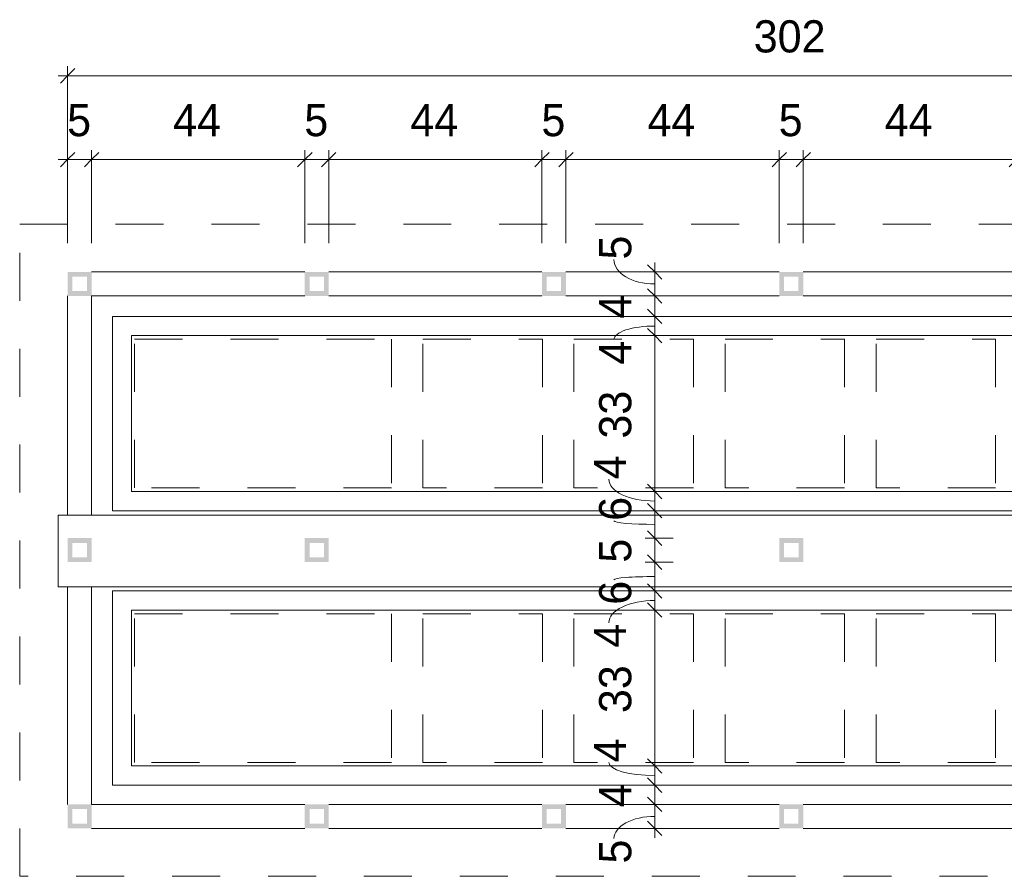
# Model space of a CAD drawing. Header units: metres. Extents: x -1.7 to 80, y -8.6 to 1.8.
# Tile 11 of 79: x 27 to 29, y -8.1 to -6.3. Entities that reach past the tile are written whole.
import ezdxf

# ---------------------------------------------------------------- set-up
doc = ezdxf.new("R2010")
doc.units = ezdxf.units.M
doc.linetypes.add('Projeção', pattern=[0.003969, 0.002381, -0.001587])
for name, color, linetype, lineweight in [('A-ANNO-DIMS', 120, 'Continuous', 9), ('A-ANNO-DIMS-20', 211, 'Continuous', 9), ('A-DETL-GENF', 92, 'Continuous', 18), ('A-FLOR-OVHD', 1, 'Projeção', 18), ('A-GENM', 13, 'Continuous', 18)]:
    doc.layers.add(name, color=color, linetype=linetype, lineweight=lineweight)
doc.styles.add('Century Gothic', font='GOTHIC.TTF', dxfattribs={"height": 0.067065})
doc.dimstyles.new('_Cotas_detalhamento_3_5_mm', dxfattribs={"dimscale": 0.3048, "dimtxt": 0.07, "dimasz": 0.098425, "dimexe": 0.065617, "dimexo": 0.19685, "dimgap": 0.098425, "dimtad": 1, "dimdec": 0, "dimlfac": 100, "dimzin": 0, "dimdsep": 46, "dimtxsty": 'Century Gothic', "dimblk1": 'OBLIQUE', "dimblk2": 'OBLIQUE', "dimsah": 1, "dimcen": 0.09, "dimdle": 0.065617, "dimazin": 0, "dimtfac": 1, "dimtdec": 4, "dimtix": 1, "dimtmove": 0, "dimatfit": 3, "dimfxl": 1, "dimtvp": 1, "dimtolj": 1, "dimtzin": 0, "dimarcsym": 2})
doc.dimstyles.new('_Cotas_detalhamento_3_5_mm_2', dxfattribs={"dimscale": 0.3048, "dimtxt": 0.07, "dimasz": 0.098425, "dimexe": 0.065617, "dimexo": 0.19685, "dimgap": 0.098425, "dimtad": 1, "dimdec": 0, "dimlfac": 100, "dimzin": 0, "dimdsep": 46, "dimtxsty": 'Century Gothic', "dimblk1": 'OBLIQUE', "dimblk2": 'OBLIQUE', "dimsah": 1, "dimcen": 0.09, "dimdle": 0.065617, "dimazin": 0, "dimtfac": 1, "dimtdec": 4, "dimtix": 1, "dimtmove": 1, "dimatfit": 3, "dimfxl": 1, "dimtvp": 1, "dimtolj": 1, "dimtzin": 0, "dimarcsym": 2})

# ---------------------------------------------------------------- blocks, each defined once
blk = doc.blocks.new('Modelos genéricos 323 - Modelos genéricos 322-1993388-Planta da estrutura superior- Frios')
at = {"layer": 'A-GENM'}
for p, q in [((-1.1849, -6.8511), (-1.1849, -7.308)), ((-1.1349, -7.308), (-1.1349, -6.8511)), ((-1.1849, -7.458), (-1.1849, -7.9111)), ((-1.1349, -7.9111), (-1.1349, -7.458))]:
    blk.add_line(p, q, dxfattribs=at)
blk = doc.blocks.new('Modelos genéricos 350 - Modelos genéricos 319-1994320-Planta da estrutura superior- Frios')
at = {"layer": 'A-GENM'}
for p, q in [((-0.6704, -6.9011), (-1.1149, -6.9011)), ((-0.1759, -6.9011), (-0.6204, -6.9011)), ((0.3188, -6.9011), (-0.1259, -6.9011)), ((0.8133, -6.9011), (0.3688, -6.9011)), ((1.3078, -6.9011), (0.8633, -6.9011)), ((1.8023, -6.9011), (1.3578, -6.9011)), ((-1.1149, -6.9511), (-0.6704, -6.9511)), ((-0.6204, -6.9511), (-0.1759, -6.9511)), ((-0.1259, -6.9511), (0.3188, -6.9511)), ((0.3688, -6.9511), (0.8133, -6.9511)), ((0.8633, -6.9511), (1.3078, -6.9511)), ((1.3578, -6.9511), (1.8023, -6.9511))]:
    blk.add_line(p, q, dxfattribs=at)
blk = doc.blocks.new('Modelos genéricos 342 - Modelos genéricos 319-1994511-Planta da estrutura superior- Frios')
at = {"layer": 'A-GENM'}
for p, q in [((-0.6704, -6.9011), (-1.1149, -6.9011)), ((-0.1759, -6.9011), (-0.6204, -6.9011)), ((0.3188, -6.9011), (-0.1259, -6.9011)), ((0.8133, -6.9011), (0.3688, -6.9011)), ((1.3078, -6.9011), (0.8633, -6.9011)), ((1.803, -6.9011), (1.3578, -6.9011)), ((-1.1149, -6.9511), (-0.6704, -6.9511)), ((-0.6204, -6.9511), (-0.1759, -6.9511)), ((-0.1259, -6.9511), (0.3188, -6.9511)), ((0.3688, -6.9511), (0.8133, -6.9511)), ((0.8633, -6.9511), (1.3078, -6.9511)), ((1.3578, -6.9511), (1.803, -6.9511))]:
    blk.add_line(p, q, dxfattribs=at)
blk = doc.blocks.new('Modelos genéricos 403 - Modelos genéricos 403-2002810-Planta da estrutura superior- Frios')
at = {"layer": 'A-GENM'}
for p, q in [((1.763, -6.8938), (-1.0717, -6.8938)), ((-1.0717, -6.8938), (-1.0717, -7.2988)), ((1.763, -7.2988), (1.763, -6.8938)), ((-1.0317, -7.2588), (-1.0317, -6.9338)), ((-1.0317, -6.9338), (1.723, -6.9338)), ((1.723, -6.9338), (1.723, -7.2588)), ((1.723, -7.2588), (-1.0317, -7.2588)), ((-1.0717, -7.2988), (1.763, -7.2988))]:
    blk.add_line(p, q, dxfattribs=at)
blk = doc.blocks.new('Modelos genéricos 404 - Modelos genéricos 403-2002906-Planta da estrutura superior- Frios')
at = {"layer": 'A-GENM'}
for p, q in [((1.763, -6.8938), (-1.0717, -6.8938)), ((-1.0717, -6.8938), (-1.0717, -7.2988)), ((1.763, -7.2988), (1.763, -6.8938)), ((-1.0317, -7.2588), (-1.0317, -6.9338)), ((-1.0317, -6.9338), (1.723, -6.9338)), ((1.723, -6.9338), (1.723, -7.2588)), ((1.723, -7.2588), (-1.0317, -7.2588)), ((-1.0717, -7.2988), (1.763, -7.2988))]:
    blk.add_line(p, q, dxfattribs=at)
blk = doc.blocks.new('Modelos genéricos 349 - Modelos genéricos 27-2149332-Planta da estrutura superior- Frios')
at = {"layer": 'A-GENM'}
for p, q in [((-9.5547, -12.2128), (-12.6126, -12.2128)), ((-12.6126, -12.2128), (-12.6126, -12.3628)), ((-9.5547, -12.3628), (-9.5547, -12.2128)), ((-12.6126, -12.3628), (-9.5547, -12.3628))]:
    blk.add_line(p, q, dxfattribs=at)
blk = doc.blocks.new('DIMBLOCK85-Planta da estrutura superior- Frios')
at = {"layer": 'A-ANNO-DIMS-20'}
for p, q in [((27.0934, -6.7411), (27.0934, -6.5469)), ((27.1434, -6.7411), (27.1434, -6.5469)), ((27.0734, -6.5669), (27.1434, -6.5669)), ((27.0934, -6.5669), (27.0934, -6.7411)), ((27.1434, -6.5669), (27.1434, -6.7411))]:
    blk.add_line(p, q, dxfattribs=at)
at = {"layer": 'A-ANNO-DIMS-20', "lineweight": 18}
for p, q in [((27.0934, -6.5669), (27.0784, -6.5819)), ((27.0934, -6.5669), (27.1084, -6.5519)), ((27.1434, -6.5669), (27.1284, -6.5819)), ((27.1434, -6.5669), (27.1584, -6.5519))]:
    blk.add_line(p, q, dxfattribs=at)
at = {"layer": 'A-ANNO-DIMS-20', "color": 0, "insert": (27.0923, -6.4509), "char_height": 0.0671, "width": 0.062667, "attachment_point": 1, "line_spacing_factor": 0.984117, "style": 'Century Gothic'}
blk.add_mtext('5', dxfattribs=at)
blk = doc.blocks.new('_Oblique')
at = {"color": 0, "linetype": 'ByBlock', "lineweight": -2}
blk.add_line((-0.5, -0.5), (0.5, 0.5), dxfattribs=at)
blk = doc.blocks.new('DIMBLOCK86-Planta da estrutura superior- Frios')
at = {"layer": 'A-ANNO-DIMS-20'}
for p, q in [((27.1434, -6.7411), (27.1434, -6.5469)), ((27.5879, -6.7411), (27.5879, -6.5469)), ((27.1434, -6.5669), (27.5879, -6.5669)), ((27.1434, -6.5669), (27.1434, -6.7411)), ((27.5879, -6.5669), (27.5879, -6.7411))]:
    blk.add_line(p, q, dxfattribs=at)
at = {"layer": 'A-ANNO-DIMS-20', "lineweight": 18}
for p, q in [((27.1434, -6.5669), (27.1284, -6.5819)), ((27.1434, -6.5669), (27.1584, -6.5519)), ((27.5879, -6.5669), (27.5729, -6.5819)), ((27.5879, -6.5669), (27.6029, -6.5519))]:
    blk.add_line(p, q, dxfattribs=at)
at = {"layer": 'A-ANNO-DIMS-20', "color": 0, "insert": (27.3134, -6.4509), "char_height": 0.06707, "width": 0.125333, "attachment_point": 1, "line_spacing_factor": 0.984117, "style": 'Century Gothic'}
blk.add_mtext('44', dxfattribs=at)
blk = doc.blocks.new('DIMBLOCK87-Planta da estrutura superior- Frios')
at = {"layer": 'A-ANNO-DIMS-20'}
for p, q in [((27.5879, -6.7411), (27.5879, -6.5469)), ((27.6379, -6.7411), (27.6379, -6.5469)), ((27.5879, -6.5669), (27.6379, -6.5669)), ((27.5879, -6.5669), (27.5879, -6.7411)), ((27.6379, -6.5669), (27.6379, -6.7411))]:
    blk.add_line(p, q, dxfattribs=at)
at = {"layer": 'A-ANNO-DIMS-20', "lineweight": 18}
for p, q in [((27.5879, -6.5669), (27.5729, -6.5819)), ((27.5879, -6.5669), (27.6029, -6.5519)), ((27.6379, -6.5669), (27.6229, -6.5819)), ((27.6379, -6.5669), (27.6529, -6.5519))]:
    blk.add_line(p, q, dxfattribs=at)
at = {"layer": 'A-ANNO-DIMS-20', "color": 0, "insert": (27.5868, -6.4509), "char_height": 0.0671, "width": 0.062667, "attachment_point": 1, "line_spacing_factor": 0.984117, "style": 'Century Gothic'}
blk.add_mtext('5', dxfattribs=at)
blk = doc.blocks.new('DIMBLOCK88-Planta da estrutura superior- Frios')
at = {"layer": 'A-ANNO-DIMS-20'}
for p, q in [((27.6379, -6.7411), (27.6379, -6.5469)), ((28.0824, -6.7411), (28.0824, -6.5469)), ((27.6379, -6.5669), (28.0824, -6.5669)), ((27.6379, -6.5669), (27.6379, -6.7411)), ((28.0824, -6.5669), (28.0824, -6.7411))]:
    blk.add_line(p, q, dxfattribs=at)
at = {"layer": 'A-ANNO-DIMS-20', "lineweight": 18}
for p, q in [((27.6379, -6.5669), (27.6229, -6.5819)), ((27.6379, -6.5669), (27.6529, -6.5519)), ((28.0824, -6.5669), (28.0674, -6.5819)), ((28.0824, -6.5669), (28.0974, -6.5519))]:
    blk.add_line(p, q, dxfattribs=at)
at = {"layer": 'A-ANNO-DIMS-20', "color": 0, "insert": (27.8079, -6.4509), "char_height": 0.06707, "width": 0.125333, "attachment_point": 1, "line_spacing_factor": 0.984117, "style": 'Century Gothic'}
blk.add_mtext('44', dxfattribs=at)
blk = doc.blocks.new('DIMBLOCK89-Planta da estrutura superior- Frios')
at = {"layer": 'A-ANNO-DIMS-20'}
for p, q in [((28.0824, -6.7411), (28.0824, -6.5469)), ((28.1324, -6.7411), (28.1324, -6.5469)), ((28.0824, -6.5669), (28.1324, -6.5669)), ((28.0824, -6.5669), (28.0824, -6.7411)), ((28.1324, -6.5669), (28.1324, -6.7411))]:
    blk.add_line(p, q, dxfattribs=at)
at = {"layer": 'A-ANNO-DIMS-20', "lineweight": 18}
for p, q in [((28.0824, -6.5669), (28.0674, -6.5819)), ((28.0824, -6.5669), (28.0974, -6.5519)), ((28.1324, -6.5669), (28.1174, -6.5819)), ((28.1324, -6.5669), (28.1474, -6.5519))]:
    blk.add_line(p, q, dxfattribs=at)
at = {"layer": 'A-ANNO-DIMS-20', "color": 0, "insert": (28.0813, -6.4509), "char_height": 0.0671, "width": 0.062667, "attachment_point": 1, "line_spacing_factor": 0.984117, "style": 'Century Gothic'}
blk.add_mtext('5', dxfattribs=at)
blk = doc.blocks.new('DIMBLOCK90-Planta da estrutura superior- Frios')
at = {"layer": 'A-ANNO-DIMS-20'}
for p, q in [((28.1324, -6.7411), (28.1324, -6.5469)), ((28.5771, -6.7411), (28.5771, -6.5469)), ((28.1324, -6.5669), (28.5771, -6.5669)), ((28.1324, -6.5669), (28.1324, -6.7411)), ((28.5771, -6.5669), (28.5771, -6.7411))]:
    blk.add_line(p, q, dxfattribs=at)
at = {"layer": 'A-ANNO-DIMS-20', "lineweight": 18}
for p, q in [((28.1324, -6.5669), (28.1174, -6.5819)), ((28.1324, -6.5669), (28.1474, -6.5519)), ((28.5771, -6.5669), (28.5621, -6.5819)), ((28.5771, -6.5669), (28.5921, -6.5519))]:
    blk.add_line(p, q, dxfattribs=at)
at = {"layer": 'A-ANNO-DIMS-20', "color": 0, "insert": (28.3025, -6.4509), "char_height": 0.06707, "width": 0.125333, "attachment_point": 1, "line_spacing_factor": 0.984117, "style": 'Century Gothic'}
blk.add_mtext('44', dxfattribs=at)
blk = doc.blocks.new('DIMBLOCK91-Planta da estrutura superior- Frios')
at = {"layer": 'A-ANNO-DIMS-20'}
for p, q in [((28.5771, -6.7411), (28.5771, -6.5469)), ((28.6271, -6.7411), (28.6271, -6.5469)), ((28.5771, -6.5669), (28.6271, -6.5669)), ((28.5771, -6.5669), (28.5771, -6.7411)), ((28.6271, -6.5669), (28.6271, -6.7411))]:
    blk.add_line(p, q, dxfattribs=at)
at = {"layer": 'A-ANNO-DIMS-20', "lineweight": 18}
for p, q in [((28.5771, -6.5669), (28.5621, -6.5819)), ((28.5771, -6.5669), (28.5921, -6.5519)), ((28.6271, -6.5669), (28.6121, -6.5819)), ((28.6271, -6.5669), (28.6421, -6.5519))]:
    blk.add_line(p, q, dxfattribs=at)
at = {"layer": 'A-ANNO-DIMS-20', "color": 0, "insert": (28.576, -6.4509), "char_height": 0.0671, "width": 0.062667, "attachment_point": 1, "line_spacing_factor": 0.984117, "style": 'Century Gothic'}
blk.add_mtext('5', dxfattribs=at)
blk = doc.blocks.new('DIMBLOCK92-Planta da estrutura superior- Frios')
at = {"layer": 'A-ANNO-DIMS-20'}
for p, q in [((28.6271, -6.7411), (28.6271, -6.5469)), ((29.0716, -6.7411), (29.0716, -6.5469)), ((28.6271, -6.5669), (29.0716, -6.5669)), ((28.6271, -6.5669), (28.6271, -6.7411)), ((29.0716, -6.5669), (29.0716, -6.7411))]:
    blk.add_line(p, q, dxfattribs=at)
at = {"layer": 'A-ANNO-DIMS-20', "lineweight": 18}
for p, q in [((28.6271, -6.5669), (28.6121, -6.5819)), ((28.6271, -6.5669), (28.6421, -6.5519)), ((29.0716, -6.5669), (29.0566, -6.5819)), ((29.0716, -6.5669), (29.0866, -6.5519))]:
    blk.add_line(p, q, dxfattribs=at)
at = {"layer": 'A-ANNO-DIMS-20', "color": 0, "insert": (28.7971, -6.4509), "char_height": 0.06707, "width": 0.125333, "attachment_point": 1, "line_spacing_factor": 0.984117, "style": 'Century Gothic'}
blk.add_mtext('44', dxfattribs=at)
blk = doc.blocks.new('DIMBLOCK98-Planta da estrutura superior- Frios')
at = {"layer": 'A-ANNO-DIMS-20'}
for p, q in [((27.0934, -6.7411), (27.0934, -6.3722)), ((30.1113, -6.7911), (30.1113, -6.3722)), ((27.0734, -6.3922), (30.1313, -6.3922)), ((27.0934, -6.3922), (27.0934, -6.7411)), ((30.1113, -6.3922), (30.1113, -6.7911))]:
    blk.add_line(p, q, dxfattribs=at)
at = {"layer": 'A-ANNO-DIMS-20', "lineweight": 18}
for p, q in [((27.0934, -6.3922), (27.1084, -6.3772)), ((30.1113, -6.3922), (30.1263, -6.3772)), ((27.0934, -6.3922), (27.0784, -6.4072)), ((30.1113, -6.3922), (30.0963, -6.4072))]:
    blk.add_line(p, q, dxfattribs=at)
at = {"layer": 'A-ANNO-DIMS-20', "color": 0, "insert": (28.524, -6.2763), "char_height": 0.06707, "width": 0.188, "attachment_point": 1, "line_spacing_factor": 0.984117, "style": 'Century Gothic'}
blk.add_mtext('302', dxfattribs=at)
blk = doc.blocks.new('DIMBLOCK99-Planta da estrutura superior- Frios')
at = {"layer": 'A-ANNO-DIMS-20', "lineweight": 18}
for p, q in [((28.3175, -7.9111), (28.3025, -7.8961)), ((28.3175, -7.9111), (28.3325, -7.9261)), ((28.3175, -7.9611), (28.3025, -7.9461)), ((28.3175, -7.9611), (28.3325, -7.9761))]:
    blk.add_line(p, q, dxfattribs=at)
at = {"layer": 'A-ANNO-DIMS-20'}
for p, q in [((28.3563, -7.9111), (28.2975, -7.9111)), ((28.3175, -7.9811), (28.3175, -7.9111)), ((28.3175, -7.9111), (28.3563, -7.9111)), ((28.3563, -7.9611), (28.2975, -7.9611)), ((28.3175, -7.9611), (28.3563, -7.9611))]:
    blk.add_line(p, q, dxfattribs=at)
blk.add_ellipse((28.3175, -7.9823), major_axis=(0.085, 0), ratio=0.542827, start_param=1.570796, end_param=3.141593, dxfattribs=at)
at = {"layer": 'A-ANNO-DIMS-20', "color": 0, "insert": (28.2015, -8.0345), "char_height": 0.0671, "width": 0.062667, "attachment_point": 1, "rotation": 90, "line_spacing_factor": 0.984117, "style": 'Century Gothic'}
blk.add_mtext('5', dxfattribs=at)
blk = doc.blocks.new('DIMBLOCK100-Planta da estrutura superior- Frios')
at = {"layer": 'A-ANNO-DIMS-20', "lineweight": 18}
for p, q in [((28.3175, -7.8711), (28.3025, -7.8561)), ((28.3175, -7.8711), (28.3325, -7.8861)), ((28.3175, -7.9111), (28.3025, -7.8961)), ((28.3175, -7.9111), (28.3325, -7.9261))]:
    blk.add_line(p, q, dxfattribs=at)
at = {"layer": 'A-ANNO-DIMS-20'}
for p, q in [((28.3563, -7.8711), (28.2975, -7.8711)), ((28.3175, -7.9111), (28.3175, -7.8711)), ((28.3175, -7.8711), (28.3563, -7.8711)), ((28.3563, -7.9111), (28.2975, -7.9111)), ((28.3175, -7.9111), (28.3563, -7.9111))]:
    blk.add_line(p, q, dxfattribs=at)
at = {"layer": 'A-ANNO-DIMS-20', "color": 0, "insert": (28.2015, -7.9172), "char_height": 0.0671, "width": 0.062667, "attachment_point": 1, "rotation": 90, "line_spacing_factor": 0.984117, "style": 'Century Gothic'}
blk.add_mtext('4', dxfattribs=at)
blk = doc.blocks.new('DIMBLOCK101-Planta da estrutura superior- Frios')
at = {"layer": 'A-ANNO-DIMS-20', "lineweight": 18}
for p, q in [((28.3175, -7.8311), (28.3025, -7.8161)), ((28.3175, -7.8311), (28.3325, -7.8461)), ((28.3175, -7.8711), (28.3025, -7.8561)), ((28.3175, -7.8711), (28.3325, -7.8861))]:
    blk.add_line(p, q, dxfattribs=at)
at = {"layer": 'A-ANNO-DIMS-20'}
for p, q in [((28.3563, -7.8311), (28.2975, -7.8311)), ((28.3175, -7.8711), (28.3175, -7.8311)), ((28.3175, -7.8311), (28.3563, -7.8311)), ((28.3563, -7.8711), (28.2975, -7.8711)), ((28.3175, -7.8711), (28.3563, -7.8711))]:
    blk.add_line(p, q, dxfattribs=at)
blk.add_ellipse((28.3175, -7.8238), major_axis=(0.0958, 0), ratio=0.285158, start_param=3.141593, end_param=4.712389, dxfattribs=at)
at = {"layer": 'A-ANNO-DIMS-20', "color": 0, "insert": (28.1907, -7.8238), "char_height": 0.0671, "width": 0.062667, "attachment_point": 1, "rotation": 90, "line_spacing_factor": 0.984117, "style": 'Century Gothic'}
blk.add_mtext('4', dxfattribs=at)
blk = doc.blocks.new('DIMBLOCK102-Planta da estrutura superior- Frios')
at = {"layer": 'A-ANNO-DIMS-20', "lineweight": 18}
for p, q in [((28.3175, -7.5061), (28.3025, -7.4911)), ((28.3175, -7.5061), (28.3325, -7.5211)), ((28.3175, -7.8311), (28.3025, -7.8161)), ((28.3175, -7.8311), (28.3325, -7.8461))]:
    blk.add_line(p, q, dxfattribs=at)
at = {"layer": 'A-ANNO-DIMS-20'}
for p, q in [((28.3563, -7.5061), (28.2975, -7.5061)), ((28.3175, -7.8311), (28.3175, -7.5061)), ((28.3175, -7.5061), (28.3563, -7.5061)), ((28.3563, -7.8311), (28.2975, -7.8311)), ((28.3175, -7.8311), (28.3563, -7.8311))]:
    blk.add_line(p, q, dxfattribs=at)
at = {"layer": 'A-ANNO-DIMS-20', "color": 0, "insert": (28.2015, -7.7208), "char_height": 0.06707, "width": 0.125333, "attachment_point": 1, "rotation": 90, "line_spacing_factor": 0.984117, "style": 'Century Gothic'}
blk.add_mtext('33', dxfattribs=at)
blk = doc.blocks.new('DIMBLOCK103-Planta da estrutura superior- Frios')
at = {"layer": 'A-ANNO-DIMS-20', "lineweight": 18}
for p, q in [((28.3175, -7.4661), (28.3025, -7.4511)), ((28.3175, -7.4661), (28.3325, -7.4811)), ((28.3175, -7.5061), (28.3025, -7.4911)), ((28.3175, -7.5061), (28.3325, -7.5211))]:
    blk.add_line(p, q, dxfattribs=at)
at = {"layer": 'A-ANNO-DIMS-20'}
for p, q in [((28.3563, -7.4661), (28.2975, -7.4661)), ((28.3175, -7.5061), (28.3175, -7.4661)), ((28.3175, -7.4661), (28.3563, -7.4661)), ((28.3563, -7.5061), (28.2975, -7.5061)), ((28.3175, -7.5061), (28.3563, -7.5061))]:
    blk.add_line(p, q, dxfattribs=at)
blk.add_ellipse((28.3175, -7.5323), major_axis=(0.0958, 0), ratio=0.48216, start_param=1.570796, end_param=3.141593, dxfattribs=at)
at = {"layer": 'A-ANNO-DIMS-20', "color": 0, "insert": (28.1907, -7.5845), "char_height": 0.0671, "width": 0.062667, "attachment_point": 1, "rotation": 90, "line_spacing_factor": 0.984117, "style": 'Century Gothic'}
blk.add_mtext('4', dxfattribs=at)
blk = doc.blocks.new('DIMBLOCK104-Planta da estrutura superior- Frios')
at = {"layer": 'A-ANNO-DIMS-20'}
for p, q in [((28.3563, -7.4061), (28.2975, -7.4061)), ((28.3175, -7.4661), (28.3175, -7.4061)), ((28.3175, -7.4061), (28.3563, -7.4061)), ((28.3563, -7.4661), (28.2975, -7.4661)), ((28.3175, -7.4661), (28.3563, -7.4661))]:
    blk.add_line(p, q, dxfattribs=at)
at = {"layer": 'A-ANNO-DIMS-20', "lineweight": 18}
for p, q in [((28.3175, -7.4061), (28.3025, -7.3911)), ((28.3175, -7.4061), (28.3325, -7.4211)), ((28.3175, -7.4661), (28.3025, -7.4511)), ((28.3175, -7.4661), (28.3325, -7.4811))]:
    blk.add_line(p, q, dxfattribs=at)
at = {"layer": 'A-ANNO-DIMS-20'}
blk.add_ellipse((28.3175, -7.4427), major_axis=(0.085, 0), ratio=0.077454, start_param=1.570796, end_param=3.141593, dxfattribs=at)
at = {"layer": 'A-ANNO-DIMS-20', "color": 0, "insert": (28.2015, -7.4949), "char_height": 0.0671, "width": 0.062667, "attachment_point": 1, "rotation": 90, "line_spacing_factor": 0.984117, "style": 'Century Gothic'}
blk.add_mtext('6', dxfattribs=at)
blk = doc.blocks.new('DIMBLOCK105-Planta da estrutura superior- Frios')
at = {"layer": 'A-ANNO-DIMS-20', "lineweight": 18}
for p, q in [((28.3175, -7.3561), (28.3025, -7.3411)), ((28.3175, -7.3561), (28.3325, -7.3711)), ((28.3175, -7.4061), (28.3025, -7.3911)), ((28.3175, -7.4061), (28.3325, -7.4211))]:
    blk.add_line(p, q, dxfattribs=at)
at = {"layer": 'A-ANNO-DIMS-20'}
for p, q in [((28.3563, -7.3561), (28.2975, -7.3561)), ((28.3175, -7.4061), (28.3175, -7.3561)), ((28.3175, -7.3561), (28.3563, -7.3561)), ((28.3563, -7.4061), (28.2975, -7.4061)), ((28.3175, -7.4061), (28.3563, -7.4061))]:
    blk.add_line(p, q, dxfattribs=at)
at = {"layer": 'A-ANNO-DIMS-20', "color": 0, "insert": (28.2015, -7.4072), "char_height": 0.0671, "width": 0.062667, "attachment_point": 1, "rotation": 90, "line_spacing_factor": 0.984117, "style": 'Century Gothic'}
blk.add_mtext('5', dxfattribs=at)
blk = doc.blocks.new('DIMBLOCK106-Planta da estrutura superior- Frios')
at = {"layer": 'A-ANNO-DIMS-20', "lineweight": 18}
for p, q in [((28.3175, -7.2988), (28.3025, -7.2838)), ((28.3175, -7.2988), (28.3325, -7.3138)), ((28.3175, -7.3561), (28.3025, -7.3411)), ((28.3175, -7.3561), (28.3325, -7.3711))]:
    blk.add_line(p, q, dxfattribs=at)
at = {"layer": 'A-ANNO-DIMS-20'}
for p, q in [((28.3563, -7.2988), (28.2975, -7.2988)), ((28.3175, -7.3561), (28.3175, -7.2988)), ((28.3175, -7.2988), (28.3563, -7.2988)), ((28.3563, -7.3561), (28.2975, -7.3561)), ((28.3175, -7.3561), (28.3563, -7.3561))]:
    blk.add_line(p, q, dxfattribs=at)
blk.add_ellipse((28.3175, -7.3199), major_axis=(0.085, 0), ratio=0.088253, start_param=3.141593, end_param=4.712389, dxfattribs=at)
at = {"layer": 'A-ANNO-DIMS-20', "color": 0, "insert": (28.2015, -7.3199), "char_height": 0.0671, "width": 0.062667, "attachment_point": 1, "rotation": 90, "line_spacing_factor": 0.984117, "style": 'Century Gothic'}
blk.add_mtext('6', dxfattribs=at)
blk = doc.blocks.new('DIMBLOCK107-Planta da estrutura superior- Frios')
at = {"layer": 'A-ANNO-DIMS-20', "lineweight": 18}
for p, q in [((28.3175, -7.2588), (28.3025, -7.2438)), ((28.3175, -7.2588), (28.3325, -7.2738)), ((28.3175, -7.2988), (28.3025, -7.2838)), ((28.3175, -7.2988), (28.3325, -7.3138))]:
    blk.add_line(p, q, dxfattribs=at)
at = {"layer": 'A-ANNO-DIMS-20'}
for p, q in [((28.3563, -7.2588), (28.2975, -7.2588)), ((28.3175, -7.2988), (28.3175, -7.2588)), ((28.3175, -7.2588), (28.3563, -7.2588)), ((28.3563, -7.2988), (28.2975, -7.2988)), ((28.3175, -7.2988), (28.3563, -7.2988))]:
    blk.add_line(p, q, dxfattribs=at)
blk.add_ellipse((28.3175, -7.2333), major_axis=(0.0958, 0), ratio=0.474438, start_param=3.141593, end_param=4.712389, dxfattribs=at)
at = {"layer": 'A-ANNO-DIMS-20', "color": 0, "insert": (28.1907, -7.2333), "char_height": 0.0671, "width": 0.062667, "attachment_point": 1, "rotation": 90, "line_spacing_factor": 0.984117, "style": 'Century Gothic'}
blk.add_mtext('4', dxfattribs=at)
blk = doc.blocks.new('DIMBLOCK108-Planta da estrutura superior- Frios')
at = {"layer": 'A-ANNO-DIMS-20', "lineweight": 18}
for p, q in [((28.3175, -6.9338), (28.3025, -6.9188)), ((28.3175, -6.9338), (28.3325, -6.9488)), ((28.3175, -7.2588), (28.3025, -7.2438)), ((28.3175, -7.2588), (28.3325, -7.2738))]:
    blk.add_line(p, q, dxfattribs=at)
at = {"layer": 'A-ANNO-DIMS-20'}
for p, q in [((28.3563, -6.9338), (28.2975, -6.9338)), ((28.3175, -7.2588), (28.3175, -6.9338)), ((28.3175, -6.9338), (28.3563, -6.9338)), ((28.3563, -7.2588), (28.2975, -7.2588)), ((28.3175, -7.2588), (28.3563, -7.2588))]:
    blk.add_line(p, q, dxfattribs=at)
at = {"layer": 'A-ANNO-DIMS-20', "color": 0, "insert": (28.2015, -7.1485), "char_height": 0.06707, "width": 0.125333, "attachment_point": 1, "rotation": 90, "line_spacing_factor": 0.984117, "style": 'Century Gothic'}
blk.add_mtext('33', dxfattribs=at)
blk = doc.blocks.new('DIMBLOCK109-Planta da estrutura superior- Frios')
at = {"layer": 'A-ANNO-DIMS-20'}
for p, q in [((28.3563, -6.8938), (28.2975, -6.8938)), ((28.3175, -6.9338), (28.3175, -6.8938)), ((28.3175, -6.8938), (28.3563, -6.8938)), ((28.3563, -6.9338), (28.2975, -6.9338)), ((28.3175, -6.9338), (28.3563, -6.9338))]:
    blk.add_line(p, q, dxfattribs=at)
at = {"layer": 'A-ANNO-DIMS-20', "lineweight": 18}
for p, q in [((28.3175, -6.8938), (28.3025, -6.8788)), ((28.3175, -6.8938), (28.3325, -6.9088)), ((28.3175, -6.9338), (28.3025, -6.9188)), ((28.3175, -6.9338), (28.3325, -6.9488))]:
    blk.add_line(p, q, dxfattribs=at)
at = {"layer": 'A-ANNO-DIMS-20'}
blk.add_ellipse((28.3175, -6.9419), major_axis=(0.085, 0), ratio=0.331239, start_param=1.570796, end_param=3.141593, dxfattribs=at)
at = {"layer": 'A-ANNO-DIMS-20', "color": 0, "insert": (28.2015, -6.9942), "char_height": 0.0671, "width": 0.062667, "attachment_point": 1, "rotation": 90, "line_spacing_factor": 0.984117, "style": 'Century Gothic'}
blk.add_mtext('4', dxfattribs=at)
blk = doc.blocks.new('DIMBLOCK110-Planta da estrutura superior- Frios')
at = {"layer": 'A-ANNO-DIMS-20', "lineweight": 18}
for p, q in [((28.3175, -6.8511), (28.3025, -6.8361)), ((28.3175, -6.8511), (28.3325, -6.8661)), ((28.3175, -6.8938), (28.3025, -6.8788)), ((28.3175, -6.8938), (28.3325, -6.9088))]:
    blk.add_line(p, q, dxfattribs=at)
at = {"layer": 'A-ANNO-DIMS-20'}
for p, q in [((28.3563, -6.8511), (28.2975, -6.8511)), ((28.3175, -6.8938), (28.3175, -6.8511)), ((28.3175, -6.8511), (28.3563, -6.8511)), ((28.3563, -6.8938), (28.2975, -6.8938)), ((28.3175, -6.8938), (28.3563, -6.8938))]:
    blk.add_line(p, q, dxfattribs=at)
at = {"layer": 'A-ANNO-DIMS-20', "color": 0, "insert": (28.2015, -6.8986), "char_height": 0.0671, "width": 0.062667, "attachment_point": 1, "rotation": 90, "line_spacing_factor": 0.984117, "style": 'Century Gothic'}
blk.add_mtext('4', dxfattribs=at)
blk = doc.blocks.new('DIMBLOCK111-Planta da estrutura superior- Frios')
at = {"layer": 'A-ANNO-DIMS-20', "lineweight": 18}
for p, q in [((28.3175, -6.8011), (28.3025, -6.7861)), ((28.3175, -6.8011), (28.3325, -6.8161)), ((28.3175, -6.8511), (28.3025, -6.8361)), ((28.3175, -6.8511), (28.3325, -6.8661))]:
    blk.add_line(p, q, dxfattribs=at)
at = {"layer": 'A-ANNO-DIMS-20'}
for p, q in [((28.3175, -6.8511), (28.3175, -6.7811)), ((28.3563, -6.8011), (28.2975, -6.8011)), ((28.3175, -6.8011), (28.3563, -6.8011)), ((28.3563, -6.8511), (28.2975, -6.8511)), ((28.3175, -6.8511), (28.3563, -6.8511))]:
    blk.add_line(p, q, dxfattribs=at)
blk.add_ellipse((28.3175, -6.7752), major_axis=(0.085, 0), ratio=0.598866, start_param=3.141593, end_param=4.712389, dxfattribs=at)
at = {"layer": 'A-ANNO-DIMS-20', "color": 0, "insert": (28.2015, -6.7752), "char_height": 0.0671, "width": 0.062667, "attachment_point": 1, "rotation": 90, "line_spacing_factor": 0.984117, "style": 'Century Gothic'}
blk.add_mtext('5', dxfattribs=at)

msp = doc.modelspace()

# ---------------------------------------------------------------- hatches: boundary and pattern name
at = {"layer": 'A-DETL-GENF'}
h = msp.add_hatch(color=7, dxfattribs=at)
h.paths.add_polyline_path([(27.1434, -6.8511), (27.1434, -6.8011), (27.0934, -6.8011), (27.0934, -6.8511)], flags=0)
h.paths.add_polyline_path([(27.1334, -6.8411), (27.1034, -6.8411), (27.1034, -6.8111), (27.1334, -6.8111)], flags=0)
h = msp.add_hatch(color=7, dxfattribs=at)
h.paths.add_polyline_path([(27.6379, -6.8511), (27.6379, -6.8011), (27.5879, -6.8011), (27.5879, -6.8511)], flags=0)
h.paths.add_polyline_path([(27.6279, -6.8411), (27.5979, -6.8411), (27.5979, -6.8111), (27.6279, -6.8111)], flags=0)
h = msp.add_hatch(color=7, dxfattribs=at)
h.paths.add_polyline_path([(28.0824, -6.8511), (28.1324, -6.8511), (28.1324, -6.8011), (28.0824, -6.8011)], flags=0)
h.paths.add_polyline_path([(28.0977, -6.8411), (28.0924, -6.8411), (28.0924, -6.8111), (28.1224, -6.8111), (28.1224, -6.8411)], flags=0)
h = msp.add_hatch(color=7, dxfattribs=at)
h.paths.add_polyline_path([(28.6271, -6.8511), (28.6271, -6.8011), (28.5771, -6.8011), (28.5771, -6.8511)], flags=0)
h.paths.add_polyline_path([(28.6171, -6.8411), (28.5871, -6.8411), (28.5871, -6.8111), (28.6171, -6.8111)], flags=0)
h = msp.add_hatch(color=7, dxfattribs=at)
h.paths.add_polyline_path([(27.1434, -7.4061), (27.1434, -7.3561), (27.0934, -7.3561), (27.0934, -7.4061)], flags=0)
h.paths.add_polyline_path([(27.1334, -7.3961), (27.1034, -7.3961), (27.1034, -7.3661), (27.1334, -7.3661)], flags=0)
h = msp.add_hatch(color=7, dxfattribs=at)
h.paths.add_polyline_path([(27.5879, -7.4061), (27.6379, -7.4061), (27.6379, -7.3561), (27.5879, -7.3561)], flags=0)
h.paths.add_polyline_path([(27.6279, -7.3961), (27.5979, -7.3961), (27.5979, -7.3661), (27.6279, -7.3661)], flags=0)
h = msp.add_hatch(color=7, dxfattribs=at)
h.paths.add_polyline_path([(28.6273, -7.4061), (28.6273, -7.3561), (28.5773, -7.3561), (28.5773, -7.4061)], flags=0)
h.paths.add_polyline_path([(28.6173, -7.3961), (28.5873, -7.3961), (28.5873, -7.3661), (28.6173, -7.3661)], flags=0)
h = msp.add_hatch(color=7, dxfattribs=at)
h.paths.add_polyline_path([(27.0934, -7.9611), (27.1434, -7.9611), (27.1434, -7.9111), (27.0934, -7.9111)], flags=0)
h.paths.add_polyline_path([(27.1334, -7.9511), (27.1034, -7.9511), (27.1034, -7.9211), (27.1334, -7.9211)], flags=0)
h = msp.add_hatch(color=7, dxfattribs=at)
h.paths.add_polyline_path([(27.6379, -7.9611), (27.6379, -7.9111), (27.5879, -7.9111), (27.5879, -7.9611)], flags=0)
h.paths.add_polyline_path([(27.6279, -7.9511), (27.5979, -7.9511), (27.5979, -7.9211), (27.6279, -7.9211)], flags=0)
h = msp.add_hatch(color=7, dxfattribs=at)
h.paths.add_polyline_path([(28.1324, -7.9611), (28.1324, -7.9111), (28.0824, -7.9111), (28.0824, -7.9611), (28.0977, -7.9611)], flags=0)
h.paths.add_polyline_path([(28.0924, -7.9511), (28.0924, -7.9211), (28.1224, -7.9211), (28.1224, -7.9511), (28.0977, -7.9511)], flags=0)
h = msp.add_hatch(color=7, dxfattribs=at)
h.paths.add_polyline_path([(28.6271, -7.9611), (28.6271, -7.9111), (28.5771, -7.9111), (28.5771, -7.9611)], flags=0)
h.paths.add_polyline_path([(28.6171, -7.9511), (28.5871, -7.9511), (28.5871, -7.9211), (28.6171, -7.9211)], flags=0)

# ---------------------------------------------------------------- linework, layer by layer
at = {"layer": 'A-FLOR-OVHD'}
for p, q in [((26.9934, -6.7011), (30.2113, -6.7011)), ((26.9934, -8.0611), (26.9934, -6.7011)), ((27.2331, -6.9411), (27.7684, -6.9411)), ((27.2331, -7.2511), (27.2331, -6.9411)), ((27.7684, -6.9411), (27.7684, -7.2511)), ((27.8341, -6.9411), (28.0834, -6.9411)), ((27.8341, -7.2511), (27.8341, -6.9411)), ((28.0834, -6.9411), (28.0834, -7.2511)), ((28.1491, -6.9411), (28.3984, -6.9411)), ((28.1491, -7.2511), (28.1491, -6.9411)), ((28.3984, -6.9411), (28.3984, -7.2511)), ((28.4641, -6.9411), (28.7134, -6.9411)), ((28.4641, -7.2511), (28.4641, -6.9411)), ((28.7134, -6.9411), (28.7134, -7.2511)), ((28.7791, -6.9411), (29.0284, -6.9411)), ((28.7791, -7.2511), (28.7791, -6.9411)), ((29.0284, -6.9411), (29.0284, -7.2511)), ((27.2266, -7.1436), (27.2266, -7.2438)), ((27.7684, -7.2511), (27.2331, -7.2511)), ((28.0834, -7.2511), (27.8341, -7.2511)), ((28.3984, -7.2511), (28.1491, -7.2511)), ((28.7134, -7.2511), (28.4641, -7.2511)), ((29.0284, -7.2511), (28.7791, -7.2511)), ((27.2331, -7.5138), (27.7684, -7.5138)), ((27.2331, -7.8238), (27.2331, -7.5138)), ((27.7684, -7.5138), (27.7684, -7.8238)), ((27.8263, -7.5061), (28.0913, -7.5061)), ((27.8341, -7.5138), (28.0834, -7.5138)), ((27.8341, -7.8238), (27.8341, -7.5138)), ((28.0834, -7.5138), (28.0834, -7.8238)), ((28.1413, -7.5061), (28.4063, -7.5061)), ((28.1491, -7.5138), (28.3984, -7.5138)), ((28.1491, -7.8238), (28.1491, -7.5138)), ((28.3984, -7.5138), (28.3984, -7.8238)), ((28.4563, -7.5061), (28.7213, -7.5061)), ((28.4641, -7.5138), (28.7134, -7.5138)), ((28.4641, -7.8238), (28.4641, -7.5138)), ((28.7134, -7.5138), (28.7134, -7.8238)), ((28.7713, -7.5061), (29.0363, -7.5061)), ((28.7791, -7.5138), (29.0284, -7.5138)), ((28.7791, -7.8238), (28.7791, -7.5138)), ((29.0284, -7.5138), (29.0284, -7.8238)), ((27.7684, -7.8238), (27.2331, -7.8238)), ((28.0834, -7.8238), (27.8341, -7.8238)), ((28.3984, -7.8238), (28.1491, -7.8238)), ((28.7134, -7.8238), (28.4641, -7.8238)), ((29.0284, -7.8238), (28.7791, -7.8238)), ((30.2113, -8.0611), (26.9934, -8.0611))]:
    msp.add_line(p, q, dxfattribs=at)

# ---------------------------------------------------------------- block references
at = {"layer": 'A-GENM'}
for name, p in [('Modelos genéricos 350 - Modelos genéricos 319-1994320-Planta da estrutura superior- Frios', (28.2583, 0.1)), ('Modelos genéricos 323 - Modelos genéricos 322-1993388-Planta da estrutura superior- Frios', (28.2783, 0)), ('Modelos genéricos 403 - Modelos genéricos 403-2002810-Planta da estrutura superior- Frios', (28.2583, 0)), ('Modelos genéricos 349 - Modelos genéricos 27-2149332-Planta da estrutura superior- Frios', (39.686, 4.9049)), ('Modelos genéricos 404 - Modelos genéricos 403-2002906-Planta da estrutura superior- Frios', (28.2583, -0.5723)), ('Modelos genéricos 342 - Modelos genéricos 319-1994511-Planta da estrutura superior- Frios', (28.2583, -1.01))]:
    msp.add_blockref(name, p, dxfattribs=at)

# ---------------------------------------------------------------- dimensions: what is measured, and where the dimension line sits
at = {"layer": 'A-ANNO-DIMS'}
for base, p1, p2, override, picture, middle in [((30.1113, -6.3922), (27.0934, -6.8011), (30.1113, -6.8511), {"dimpost": '<>', "dimfxl": 3.01832}, 'DIMBLOCK98-Planta da estrutura superior- Frios', (28.6023, -6.327)), ((27.1434, -6.5669), (27.0934, -6.8011), (27.1434, -6.8011), {"dimpost": '<>', "dimfxl": 0.05}, 'DIMBLOCK85-Planta da estrutura superior- Frios', (27.1184, -6.5025)), ((27.5879, -6.5669), (27.1434, -6.8011), (27.5879, -6.8011), {"dimpost": '<>', "dimfxl": 0.4445}, 'DIMBLOCK86-Planta da estrutura superior- Frios', (27.3656, -6.5025)), ((27.6379, -6.5669), (27.5879, -6.8011), (27.6379, -6.8011), {"dimpost": '<>', "dimfxl": 0.05}, 'DIMBLOCK87-Planta da estrutura superior- Frios', (27.6129, -6.5025)), ((28.0824, -6.5669), (27.6379, -6.8011), (28.0824, -6.8011), {"dimpost": '<>', "dimfxl": 0.4445}, 'DIMBLOCK88-Planta da estrutura superior- Frios', (27.8601, -6.5025)), ((28.1324, -6.5669), (28.0824, -6.8011), (28.1324, -6.8011), {"dimpost": '<>', "dimfxl": 0.05}, 'DIMBLOCK89-Planta da estrutura superior- Frios', (28.1074, -6.5025)), ((28.5771, -6.5669), (28.1324, -6.8011), (28.5771, -6.8011), {"dimpost": '<>', "dimfxl": 0.4447}, 'DIMBLOCK90-Planta da estrutura superior- Frios', (28.3547, -6.5025)), ((28.6271, -6.5669), (28.5771, -6.8011), (28.6271, -6.8011), {"dimpost": '<>', "dimfxl": 0.05}, 'DIMBLOCK91-Planta da estrutura superior- Frios', (28.6021, -6.5025)), ((29.0716, -6.5669), (28.6271, -6.8011), (29.0716, -6.8011), {"dimpost": '<>', "dimfxl": 0.4445}, 'DIMBLOCK92-Planta da estrutura superior- Frios', (28.8493, -6.5025))]:
    dim = msp.add_linear_dim(base=base, p1=p1, p2=p2, dimstyle='_Cotas_detalhamento_3_5_mm', override=override, dxfattribs=at)
    dim.commit()
    dim.dimension.update_dxf_attribs({"geometry": picture, "text_midpoint": middle})
for base, p1, p2, override, picture, middle in [((28.3175, -6.8011), (28.2963, -6.8511), (28.2963, -6.8011), {"dimpost": '<>', "dimfxl": 0.05}, 'DIMBLOCK111-Planta da estrutura superior- Frios', (28.2462, -6.7439)), ((28.3175, -6.8938), (28.2963, -6.9338), (28.2963, -6.8938), {"dimpost": '<>', "dimfxl": 0.04}, 'DIMBLOCK109-Planta da estrutura superior- Frios', (28.2462, -6.9628)), ((28.3175, -7.2588), (28.2963, -7.2988), (28.2963, -7.2588), {"dimpost": '<>', "dimfxl": 0.04}, 'DIMBLOCK107-Planta da estrutura superior- Frios', (28.2354, -7.202)), ((28.3175, -7.2988), (28.2963, -7.3561), (28.2963, -7.2988), {"dimpost": '<>', "dimfxl": 0.057343}, 'DIMBLOCK106-Planta da estrutura superior- Frios', (28.2462, -7.2886)), ((28.3175, -7.4061), (28.2963, -7.4661), (28.2963, -7.4061), {"dimpost": '<>', "dimfxl": 0.06}, 'DIMBLOCK104-Planta da estrutura superior- Frios', (28.2462, -7.4636)), ((28.3175, -7.4661), (28.2963, -7.5061), (28.2963, -7.4661), {"dimpost": '<>', "dimfxl": 0.04}, 'DIMBLOCK103-Planta da estrutura superior- Frios', (28.2354, -7.5532)), ((28.3175, -7.8311), (28.2963, -7.8711), (28.2963, -7.8311), {"dimpost": '<>', "dimfxl": 0.04}, 'DIMBLOCK101-Planta da estrutura superior- Frios', (28.2354, -7.7925)), ((28.3175, -7.9111), (28.2963, -7.9611), (28.2963, -7.9111), {"dimpost": '<>', "dimfxl": 0.05}, 'DIMBLOCK99-Planta da estrutura superior- Frios', (28.2462, -8.0031))]:
    dim = msp.add_linear_dim(base=base, p1=p1, p2=p2, angle=90, dimstyle='_Cotas_detalhamento_3_5_mm_2', override=override, dxfattribs=at)
    dim.commit()
    dim.dimension.update_dxf_attribs({"geometry": picture, "text_midpoint": middle, "dimtype": 160, "text_rotation": 90})
for base, p1, p2, override, picture, middle in [((28.3175, -6.8511), (28.2963, -6.8938), (28.2963, -6.8511), {"dimpost": '<>', "dimfxl": 0.042657}, 'DIMBLOCK110-Planta da estrutura superior- Frios', (28.2531, -6.8724)), ((28.3174914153, -6.933774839), (28.2962782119, -7.258774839), (28.2962782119, -6.933774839), {"dimpost": '<>', "dimfxl": 0.325}, 'DIMBLOCK108-Planta da estrutura superior- Frios', (28.2522719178, -7.096274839)), ((28.3175, -7.3561), (28.2963, -7.4061), (28.2963, -7.3561), {"dimpost": '<>', "dimfxl": 0.05}, 'DIMBLOCK105-Planta da estrutura superior- Frios', (28.2531, -7.3811)), ((28.3174914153, -7.5061177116), (28.2962782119, -7.8311177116), (28.2962782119, -7.5061177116), {"dimpost": '<>', "dimfxl": 0.325}, 'DIMBLOCK102-Planta da estrutura superior- Frios', (28.2522719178, -7.6686177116)), ((28.3175, -7.8711), (28.2963, -7.9111), (28.2963, -7.8711), {"dimpost": '<>', "dimfxl": 0.04}, 'DIMBLOCK100-Planta da estrutura superior- Frios', (28.2531, -7.8911))]:
    dim = msp.add_linear_dim(base=base, p1=p1, p2=p2, angle=90, dimstyle='_Cotas_detalhamento_3_5_mm', override=override, dxfattribs=at)
    dim.commit()
    dim.dimension.update_dxf_attribs({"geometry": picture, "text_midpoint": middle})

doc.saveas('drawing.dxf')
